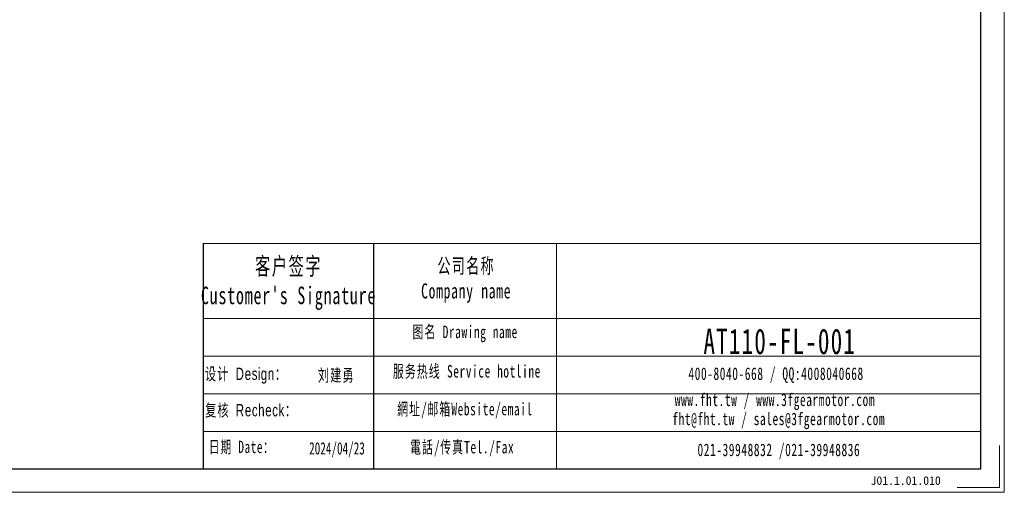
# Model space of a CAD drawing. Header units: millimetres. Extents: x -4 to 824, y 0 to 568.
# Tile 3 of 4: x 402 to 803, y 0 to 192. Entities that reach past the tile are written whole.
import ezdxf

# ---------------------------------------------------------------- set-up
doc = ezdxf.new("R2010")
doc.units = ezdxf.units.MM
doc.layers.add('6文字层', color=3, linetype='Continuous')
doc.layers.add('7标注层', color=4, linetype='Continuous')
doc.layers.add('SLD-0', color=7, linetype='Continuous', lineweight=18)
doc.layers.add('图框_外框线', color=7, linetype='Continuous', lineweight=18)
doc.styles.add('标准', font='txt', dxfattribs={"width": 0.667})
doc.styles.add('样式 1', font='txt')

msp = doc.modelspace()

# ---------------------------------------------------------------- linework, layer by layer
msp.add_line((546.28268, 101.3399), (546.28268, 9.54464))
at = {"layer": '7标注层', "color": 0}
msp.add_line((477.0375, 101.3399), (477.0375, 9.56034), dxfattribs=at)
at = {"layer": '图框_外框线'}
for p, q in [((477.0375, 101.3399), (546.28268, 101.3399)), ((546.28268, 101.3399), (546.28268, 9.56034)), ((546.28268, 101.3399), (793.50789, 101.3399)), ((620.88971, 101.3399), (620.88971, 9.56034)), ((477.0375, 70.71299), (546.28268, 70.71299)), ((546.28268, 70.71299), (793.50789, 70.71299)), ((477.0375, 55.39953), (793.50789, 55.39953)), ((477.0375, 40.08608), (793.50789, 40.08608)), ((477.0375, 24.77262), (793.50789, 24.77262))]:
    msp.add_line(p, q, dxfattribs=at)
at = {"layer": '图框_外框线', "color": 3}
msp.add_lwpolyline([(0, 0), (803.06822, 0), (803.06822, 567.88396), (0, 567.88396)], close=True, dxfattribs=at)
at = {"layer": '图框_外框线', "color": 3, "lineweight": 25}
msp.add_lwpolyline([(47.80168, 9.56034), (793.50789, 9.56034), (793.50789, 558.32362), (47.80168, 558.32362)], close=True, dxfattribs=at)
at = {"layer": '图框_外框线', "color": 3}
msp.add_lwpolyline([(801.15615, 19.12067), (801.15615, 1.91207), (783.94755, 1.91207)], dxfattribs=at)

# ---------------------------------------------------------------- texts
at = {"layer": '6文字层', "insert": (748.6412, 6.52924), "char_height": 3.5, "width": 43.304423, "attachment_point": 1, "style": '样式 1'}
msp.add_mtext('J01.1.01.010', dxfattribs=at)
at = {"layer": 'SLD-0', "color": 1, "attachment_point": 2, "style": '标准'}
for s, insert, char_height, width in [("\\T1.1;客户签字\\PCustomer's Signature", (511.77944, 95.67381), 7.1462797, 88.9004557), ('\\T1.1;公司名称\\PCompany name', (584.05938, 95.29444), 6.1253826, 79.3045789), ('\\T1.1;图名 Drawing name', (583.64068, 67.89017), 5.1044855, 65.2796534), ('{\\H1.69263x;\\T1.10000;AT110-FL-001}', (711.67956, 66.6576), 6.1253826, 52.0069068), ('\\T1.1;服务热线 Service hotline', (584.36453, 51.83922), 5.1044855, 72.7278051), ('{\\fSimSun|b0|i0|c134|p2;\\T1.1;设计 \\fArial|b0|i0|c0|p34;Design\\fSimSun|b0|i0|c134|p2;：}', (494.4567, 50.7525), 5, 31.9717109), ('{\\fSimSun|b0|i0|c134|p2;\\T1.1;刘建勇}', (531.23847, 50.15854), 5, 31.9717109), ('\\T1.1;400-8040-668 / QQ:4008040668', (710.19203, 50.86387), 5.1044855, 148.6191834), ('\\T1.1;www.fht.tw / www.3fgearmotor.com ', (709.72137, 40.23191), 5.1044855, 148.7864875), ('{\\fSimSun|b0|i0|c134|p2;\\T1.1;复核 \\fArial|b0|i0|c0|p34;Recheck\\fSimSun|b0|i0|c134|p2;：}', (496.53441, 35.92626), 5, 74.8572104), ('\\T1.1;網址/邮箱Website/email', (583.56971, 36.4602), 5.1044855, 75.7027997), ('{\\T1.10000;fht@fht.tw / sales@3fgearmotor.com }', (711.27701, 32.45913), 5.1044855, 148.7864875), ('{\\T1.1;日期 Date：}', (492.73595, 20.99007), 5, 31.9717109), ('2024/04/23', (531.4923, 20.40731), 5, 31.9717109), ('\\T1.1;電話/传真Tel./Fax', (582.42608, 20.96128), 5.1044855, 76.6132825), ('\\T1.1;021-39948832 /021-39948836 ', (711.33038, 19.84523), 5.1044855, 113.6097385)]:
    msp.add_mtext(s, dxfattribs=dict(at, insert=insert, char_height=char_height, width=width))

doc.saveas('drawing.dxf')
